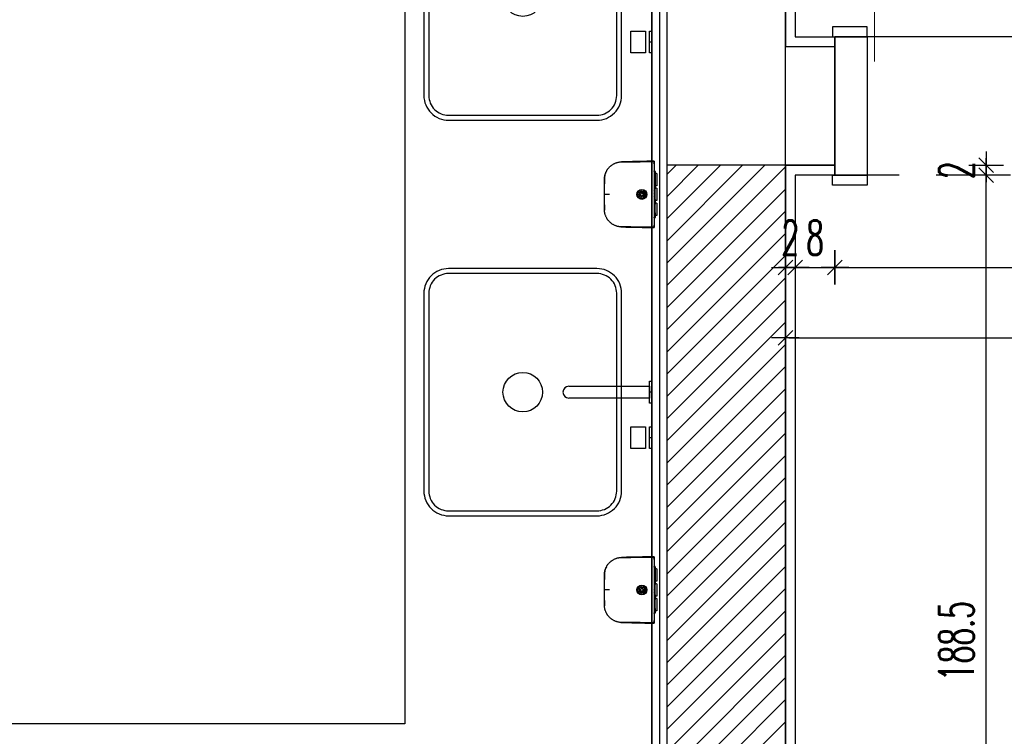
# Model space of a CAD drawing. Header units: centimetres. Extents: x -15121 to 30567, y -60641 to 0.
# Tile 45 of 256: x 2728 to 2927, y -25353 to -25208. Entities that reach past the tile are written whole.
import ezdxf

# ---------------------------------------------------------------- set-up
doc = ezdxf.new("R2010")
doc.units = ezdxf.units.CM
doc.header["$LTSCALE"] = 60
doc.linetypes.add('( Dashed )', pattern=[0.75, 0.5, -0.25])
for name, color, linetype in [('A-----SZ', 8, 'Continuous'), ('AIKA NP', 7, 'Continuous'), ('AIKA podłoga wc pod meble', 8, 'Continuous'), ('AIKA TYNK', 5, 'Continuous'), ('AIKA widokowe', 7, 'Continuous'), ('AIKA wymiarowanie wc rzut', 7, 'Continuous'), ('AIKA ŚCIANA', 8, 'Continuous'), ('widokowe', 7, 'Continuous')]:
    doc.layers.add(name, color=color, linetype=linetype)
doc.layers.add('opisy', color=1, linetype='Continuous', lineweight=15)
doc.styles.add('wymiar', font='txt.shx', dxfattribs={"width": 0.6})
doc.dimstyles.new('Dwudziestka', dxfattribs={"dimtxt": 7, "dimasz": 0.7, "dimexe": 5, "dimexo": 0, "dimgap": 2.5, "dimtad": 1, "dimtoh": 1, "dimdec": 3, "dimrnd": 0.5, "dimdsep": 46, "dimtxsty": 'wymiar', "dimblk": 'znacznik', "dimcen": 0, "dimdle": 5, "dimse1": 1, "dimse2": 1, "dimclrd": 256, "dimclre": 256, "dimclrt": 256, "dimadec": 0, "dimazin": 0, "dimtfac": 0.4, "dimtdec": 3, "dimtix": 1, "dimtofl": 0, "dimtmove": 2, "dimatfit": 3, "dimldrblk": 'znacznik', "dimfxl": 1, "dimtolj": 1, "dimarcsym": 0})

# ---------------------------------------------------------------- blocks, each defined once
blk = doc.blocks.new('SL umywalka 50 top')
at = {"layer": 'AIKA widokowe'}
for points in [[(-20, -39), (20, -39, 0.414214), (25, -34), (25, -4, 0.414214), (20, 1), (-20, 1, 0.414214), (-25, -4), (-25, -34, 0.414214)], [(-20, -38), (20, -38, 0.414214), (24, -34), (24, -4, 0.414214), (20, 0), (-20, 0, 0.414214), (-24, -4), (-24, -34, 0.414214)]]:
    blk.add_lwpolyline(points, format="xyb", close=True, dxfattribs=at)
blk.add_circle((0, -19), 4, dxfattribs=at)
blk = doc.blocks.new('SL dozownik góra')
at = {"layer": 'AIKA widokowe'}
for p, q in [((-9.48, -0.03), (-9.48, 0.01)), ((-9.38, -0.03), (-9.38, 0.01)), ((-9.26, 0.01), (-9.37, 0.01)), ((-9.28, 0.21), (-8.58, 0.21)), ((-8.58, 0.11), (-9.28, 0.11)), ((-9.15, 0.11), (-9.15, -0.03)), ((-8.88, 0.45), (-8.88, 0.51)), ((-8.88, 0.51), (-6.38, 0.51)), ((-8.88, 0.45), (-8.88, 0.24)), ((-8.88, 0.21), (-8.88, 0.24)), ((-8.83, -0.03), (-8.83, 0.11)), ((-8.58, 0.21), (-8.48, 0.21)), ((-8.48, 0.11), (-8.58, 0.11)), ((-8.48, 0.21), (-8.38, 0.21)), ((-8.48, 0.11), (-8.48, 0.21)), ((-8.38, 0.11), (-8.48, 0.11)), ((-8.38, 0.21), (-6.58, 0.21)), ((-8.38, 0.11), (-6.58, 0.11)), ((-6.63, 0.11), (-6.63, -0.04)), ((-6.63, 0.11), (-6.63, 0.11)), ((-6.58, 0.21), (-6.48, 0.21)), ((-6.48, 0.11), (-6.58, 0.11)), ((-6.48, 0.21), (-6.38, 0.21)), ((-6.48, 0.21), (-6.48, 0.11)), ((-6.38, 0.11), (-6.48, 0.11)), ((-6.38, 0.51), (-6.38, 0.45)), ((-6.38, 0.45), (-6.38, 0.24)), ((-6.38, 0.24), (-6.38, 0.21)), ((-6.38, 0.21), (-5.75, 0.21)), ((-5.75, 0.11), (-6.38, 0.11)), ((-6.13, 0.11), (-6.13, 0.1)), ((-6.13, 0.11), (-6.13, 0.11)), ((-6.13, 0.1), (-5.72, 0.1)), ((-5.88, 0.45), (-5.88, 0.51)), ((-5.88, 0.51), (-3.38, 0.51)), ((-5.88, 0.45), (-5.88, 0.24)), ((-5.88, 0.21), (-5.88, 0.24)), ((-3.63, 0.21), (-5.75, 0.21)), ((-5.68, 0.08), (-5.57, -0.03)), ((-5.43, -0.03), (-5.61, 0.15)), ((-4.71, 0.11), (-5.57, 0.11)), ((-5.56, 0.1), (-4.93, 0.1)), ((-4.93, 0.1), (-4.93, 0.11)), ((-4.93, 0.11), (-4.93, 0.11)), ((-4.66, 0.16), (-4.85, -0.03)), ((-3.63, 0.11), (-4.31, 0.11)), ((-3.13, 0.1), (-4.3, 0.1)), ((-3.63, 0.21), (-3.43, 0.21)), ((-3.43, 0.11), (-3.63, 0.11)), ((-3.43, 0.21), (-3.23, 0.21)), ((-3.43, 0.11), (-3.43, 0.21)), ((-3.23, 0.11), (-3.43, 0.11)), ((-3.38, 0.51), (-3.38, 0.45)), ((-3.38, 0.45), (-3.38, 0.24)), ((-3.38, 0.24), (-3.38, 0.21)), ((-3.23, 0.21), (-2.88, 0.21)), ((-2.88, 0.11), (-3.23, 0.11)), ((-3.13, 0.11), (-3.13, 0.1)), ((-3.13, 0.11), (-3.13, 0.11)), ((-2.88, 0.45), (-2.88, 0.51)), ((-2.88, 0.51), (-0.38, 0.51)), ((-2.88, 0.45), (-2.88, 0.24)), ((-2.88, 0.21), (-2.88, 0.24)), ((-2.88, 0.21), (-2.78, 0.21)), ((-2.88, 0.11), (-2.78, 0.11)), ((-2.78, 0.21), (-2.68, 0.21)), ((-2.78, 0.21), (-2.78, 0.11)), ((-2.78, 0.11), (-2.68, 0.11)), ((-0.88, 0.21), (-2.68, 0.21)), ((-0.88, 0.11), (-2.68, 0.11)), ((-2.63, 0.11), (-2.63, -0.04)), ((-2.63, 0.11), (-2.63, 0.11)), ((-0.88, 0.21), (-0.78, 0.21)), ((-0.88, 0.11), (-0.78, 0.11)), ((-0.78, 0.21), (-0.68, 0.21)), ((-0.78, 0.11), (-0.78, 0.21)), ((-0.78, 0.11), (-0.68, 0.11)), ((-0.68, 0.21), (0.02, 0.21)), ((0.02, 0.11), (-0.68, 0.11)), ((-0.43, 0.11), (-0.43, -0.03)), ((-0.38, 0.51), (-0.38, 0.45)), ((-0.38, 0.45), (-0.38, 0.24)), ((-0.38, 0.24), (-0.38, 0.21)), ((-0.11, 0.11), (-0.11, -0.03)), ((0.11, 0.01), (0, 0.01)), ((0.12, 0.01), (0.12, -0.03)), ((0.22, 0.01), (0.22, -0.03)), ((-4.75, -2.24), (-4.75, -2.09)), ((-4.5, -2.09), (-4.75, -2.09)), ((-4.75, -2.26), (-4.75, -2.24)), ((-4.75, -2.73), (-4.75, -2.71)), ((-4.75, -2.89), (-4.75, -2.73)), ((-4.5, -2.89), (-4.75, -2.89)), ((-4.5, -2.24), (-4.5, -2.09)), ((-4.5, -2.24), (-4.5, -2.26)), ((-4.5, -2.71), (-4.5, -2.73)), ((-4.5, -2.89), (-4.5, -2.73)), ((-11.26, -4.31), (-11.26, -4.31)), ((-11.24, -5.15), (-11.24, -5.15)), ((1.98, -5.15), (1.98, -5.15)), ((2, -4.31), (2, -4.31)), ((-11.21, -6.37), (-11.21, -6.52)), ((-11.21, -6.38), (-11.21, -6.5))]:
    blk.add_line(p, q, dxfattribs=at)
for radius in [1, 0.9, 0.625, 0.575]:
    blk.add_circle((-4.63, -2.49), radius, dxfattribs=at)
for centre, radius, start, end in [((-9.28, 0.01), 0.2, 90, 180), ((-9.28, 0.01), 0.1, 90, 180), ((-9.37, 0), 0.009, 90, 180), ((-9.26, 0), 0.009, 0, 90), ((-5.75, 0.01), 0.2, 45, 90), ((-5.75, 0.01), 0.1, 45, 90), ((-4.59, 0.09), 0.1, 85.8328, 135), ((-4.63, -0.46), 0.65, 42.186, 85.8328), ((0, 0), 0.009, 90, 180), ((0.02, 0.01), 0.2, 0, 90), ((0.02, 0.01), 0.1, 0, 90), ((0.11, 0), 0.009, 0, 90), ((-4.63, -2.49), 0.275, 117.0357, 242.9643), ((-4.63, -2.49), 0.256, 60.7941, 119.2059), ((-4.63, -2.49), 0.256, 240.7941, 299.2059), ((-4.63, -2.49), 0.275, 297.0357, 62.9643), ((-11.24, -4.31), 0.02, 182.1155, 232.6601), ((-11.22, -5.15), 0.02, 141.303, 181.3577), ((1.96, -5.15), 0.02, 358.8409, 39.0533), ((1.98, -4.31), 0.02, 307.0927, 359.643), ((-7.68, -6.49), 3.52, 180.5, 180.9111), ((-1.57, -6.49), 3.52, 356.2472, 359.5), ((-1.57, -6.49), 3.52, 356.0961, 359.4538)]:
    blk.add_arc(centre, radius, start, end, dxfattribs=at)
for points, degree in [([(-11.35, -0.03), (-11.35, -0.03), (-11.27, -0.03)], 2), ([(-10.88, -0.04), (-11.01, -0.03), (-11.13, -0.03), (-11.26, -0.03)], 3), ([(-10.29, -0.03), (-7.46, -0.03), (-4.63, -0.03)], 2), ([(-4.63, -0.03), (-1.8, -0.03), (1.03, -0.03)], 2), ([(2, -0.03), (1.87, -0.03), (1.75, -0.03), (1.63, -0.04)], 3), ([(2.02, -0.03), (2.09, -0.03), (2.09, -0.03)], 2), ([(-0.02, -9.7), (0, -9.69), (0.01, -9.69), (0.03, -9.68)], 3)]:
    blk.add_open_spline(points, degree=degree, dxfattribs=at)
for points, knots in [([(-11.35, -0.03), (-11.35, -0.27), (-11.33, -0.75), (-11.32, -1.44), (-11.31, -2.07), (-11.29, -2.65), (-11.28, -3.16), (-11.27, -3.62), (-11.26, -4), (-11.26, -4.22), (-11.26, -4.31)], [0, 0, 0, 0, 0.174298, 0.335211, 0.482738, 0.616879, 0.737634, 0.845004, 0.938988, 1, 1, 1, 1]), ([(-11.27, -0.03), (-11.27, -0.03), (-11.27, -0.03), (-11.26, -0.03), (-11.26, -0.03), (-11.25, -0.03), (-11.24, -0.03), (-11.22, -0.03), (-11.22, -0.03), (-11.21, -0.03), (-11.2, -0.03), (-11.18, -0.03), (-11.17, -0.03), (-11.14, -0.03), (-11.12, -0.03), (-11.09, -0.03), (-11.07, -0.03), (-11.04, -0.03), (-11.04, -0.03), (-11.03, -0.03), (-11.01, -0.03), (-10.99, -0.03), (-10.96, -0.03), (-10.91, -0.03), (-10.86, -0.03), (-10.82, -0.03), (-10.81, -0.03), (-10.79, -0.03), (-10.78, -0.03), (-10.77, -0.03), (-10.76, -0.03), (-10.73, -0.03), (-10.7, -0.03), (-10.64, -0.03), (-10.61, -0.03), (-10.55, -0.03), (-10.52, -0.03), (-10.48, -0.03), (-10.47, -0.03), (-10.45, -0.03), (-10.43, -0.03), (-10.4, -0.03), (-10.36, -0.03), (-10.32, -0.03), (-10.29, -0.03)], [0, 0, 0, 0, 0.0625, 0.0625, 0.125, 0.125, 0.1875, 0.1875, 0.21875, 0.21875, 0.25, 0.25, 0.3125, 0.3125, 0.375, 0.375, 0.4375, 0.4375, 0.453125, 0.453125, 0.46875, 0.5, 0.5, 0.5625, 0.625, 0.625, 0.65625, 0.65625, 0.671875, 0.671875, 0.6875, 0.6875, 0.75, 0.75, 0.8125, 0.8125, 0.875, 0.875, 0.890625, 0.890625, 0.90625, 0.9375, 0.9375, 1, 1, 1, 1]), ([(-4.63, -10.06), (-5.26, -10.06), (-5.9, -10.06), (-6.69, -10.06), (-6.93, -10.06), (-7.21, -10.06), (-7.33, -10.06), (-7.41, -10.06), (-7.45, -10.06), (-7.53, -10.06), (-7.59, -10.06), (-7.65, -10.06), (-7.68, -10.06), (-7.7, -10.06), (-7.76, -10.06), (-7.8, -10.05), (-7.86, -10.05), (-7.88, -10.05), (-7.92, -10.05), (-7.94, -10.05), (-8.04, -10.04), (-8.12, -10.03), (-8.28, -10.01), (-8.35, -10), (-8.47, -9.97), (-8.51, -9.96), (-8.57, -9.95), (-8.58, -9.94), (-8.62, -9.93), (-8.64, -9.93), (-8.74, -9.9), (-8.81, -9.88), (-8.96, -9.82), (-9.03, -9.79), (-9.18, -9.73), (-9.25, -9.7), (-9.39, -9.63), (-9.46, -9.59), (-9.56, -9.53), (-9.59, -9.5), (-9.64, -9.47), (-9.66, -9.46), (-9.69, -9.44), (-9.71, -9.43), (-9.79, -9.37), (-9.85, -9.32), (-9.97, -9.22), (-10.03, -9.17), (-10.15, -9.07), (-10.2, -9.01), (-10.31, -8.9), (-10.36, -8.84), (-10.44, -8.74), (-10.46, -8.71), (-10.49, -8.67), (-10.5, -8.67), (-10.51, -8.65), (-10.53, -8.63), (-10.54, -8.6), (-10.6, -8.52), (-10.64, -8.46), (-10.73, -8.32), (-10.8, -8.19), (-10.87, -8.04), (-10.94, -7.9), (-10.97, -7.83), (-11.01, -7.72), (-11.02, -7.68), (-11.03, -7.63), (-11.04, -7.62), (-11.04, -7.6), (-11.05, -7.58), (-11.06, -7.55), (-11.09, -7.45), (-11.11, -7.38), (-11.14, -7.22), (-11.15, -7.15), (-11.18, -6.99), (-11.19, -6.91), (-11.2, -6.8), (-11.2, -6.76), (-11.2, -6.7), (-11.2, -6.68), (-11.2, -6.64), (-11.2, -6.62), (-11.2, -6.58), (-11.2, -6.56), (-11.21, -6.52), (-11.21, -6.49), (-11.21, -6.45), (-11.21, -6.41), (-11.21, -6.39), (-11.21, -6.33), (-11.21, -6.29), (-11.21, -6.21), (-11.21, -6.17), (-11.21, -5.98), (-11.21, -5.82), (-11.22, -5.04), (-11.23, -4.41), (-11.24, -3.16), (-11.25, -2.53), (-11.26, -1.28), (-11.27, -0.65), (-11.27, -0.03)], [0, 0, 0, 0, 0.125, 0.125, 0.15625, 0.171875, 0.179687, 0.179687, 0.1875, 0.1875, 0.195312, 0.199219, 0.199219, 0.203125, 0.203125, 0.210937, 0.210937, 0.214844, 0.214844, 0.21875, 0.21875, 0.234375, 0.234375, 0.25, 0.25, 0.257812, 0.257812, 0.261719, 0.261719, 0.265625, 0.265625, 0.28125, 0.28125, 0.296875, 0.296875, 0.3125, 0.3125, 0.328125, 0.328125, 0.335937, 0.335937, 0.339844, 0.339844, 0.34375, 0.34375, 0.359375, 0.359375, 0.375, 0.375, 0.390625, 0.390625, 0.40625, 0.40625, 0.414062, 0.414062, 0.416016, 0.416016, 0.417969, 0.421875, 0.421875, 0.4375, 0.4375, 0.453125, 0.46875, 0.46875, 0.484375, 0.484375, 0.492187, 0.492187, 0.494141, 0.494141, 0.496094, 0.5, 0.5, 0.515625, 0.515625, 0.53125, 0.53125, 0.546875, 0.546875, 0.554687, 0.554687, 0.558594, 0.558594, 0.5625, 0.5625, 0.566406, 0.566406, 0.570312, 0.574219, 0.574219, 0.578125, 0.578125, 0.585937, 0.585937, 0.59375, 0.59375, 0.625, 0.625, 0.75, 0.75, 0.875, 0.875, 1, 1, 1, 1]), ([(2.02, -0.03), (2.01, -0.65), (2, -1.28), (1.99, -2.53), (1.98, -3.16), (1.97, -4.41), (1.96, -5.04), (1.95, -5.82), (1.95, -5.98), (1.95, -6.17), (1.95, -6.21), (1.95, -6.29), (1.95, -6.33), (1.95, -6.39), (1.95, -6.41), (1.95, -6.45), (1.95, -6.49), (1.95, -6.52), (1.95, -6.56), (1.95, -6.58), (1.95, -6.62), (1.95, -6.64), (1.94, -6.68), (1.94, -6.7), (1.94, -6.76), (1.94, -6.8), (1.93, -6.91), (1.92, -6.99), (1.9, -7.15), (1.88, -7.22), (1.85, -7.38), (1.83, -7.45), (1.8, -7.55), (1.79, -7.58), (1.79, -7.6), (1.78, -7.62), (1.78, -7.63), (1.76, -7.68), (1.75, -7.72), (1.71, -7.83), (1.68, -7.9), (1.61, -8.04), (1.55, -8.19), (1.47, -8.32), (1.39, -8.46), (1.34, -8.52), (1.29, -8.6), (1.27, -8.63), (1.25, -8.65), (1.24, -8.67), (1.23, -8.67), (1.2, -8.71), (1.18, -8.74), (1.1, -8.84), (1.05, -8.9), (0.94, -9.01), (0.89, -9.07), (0.77, -9.17), (0.71, -9.22), (0.59, -9.32), (0.53, -9.37), (0.45, -9.43), (0.43, -9.44), (0.4, -9.46), (0.38, -9.47), (0.33, -9.5), (0.3, -9.53), (0.2, -9.59), (0.13, -9.63), (-0.01, -9.7), (-0.08, -9.73), (-0.22, -9.79), (-0.3, -9.82), (-0.45, -9.88), (-0.52, -9.9), (-0.62, -9.93), (-0.64, -9.93), (-0.67, -9.94), (-0.69, -9.95), (-0.75, -9.96), (-0.79, -9.97), (-0.91, -10), (-0.98, -10.01), (-1.14, -10.03), (-1.22, -10.04), (-1.32, -10.05), (-1.34, -10.05), (-1.38, -10.05), (-1.39, -10.05), (-1.45, -10.05), (-1.49, -10.06), (-1.55, -10.06), (-1.57, -10.06), (-1.61, -10.06), (-1.67, -10.06), (-1.73, -10.06), (-1.81, -10.06), (-1.85, -10.06), (-1.93, -10.06), (-2.05, -10.06), (-2.33, -10.06), (-2.57, -10.06), (-3.36, -10.06), (-3.99, -10.06), (-4.63, -10.06)], [0, 0, 0, 0, 0.125, 0.125, 0.25, 0.25, 0.375, 0.375, 0.40625, 0.40625, 0.414063, 0.414063, 0.421875, 0.421875, 0.425781, 0.425781, 0.429688, 0.433594, 0.433594, 0.4375, 0.4375, 0.441406, 0.441406, 0.445313, 0.445313, 0.453125, 0.453125, 0.46875, 0.46875, 0.484375, 0.484375, 0.5, 0.5, 0.503906, 0.505859, 0.505859, 0.507813, 0.507813, 0.515625, 0.515625, 0.53125, 0.53125, 0.546875, 0.5625, 0.5625, 0.578125, 0.578125, 0.582031, 0.583984, 0.583984, 0.585938, 0.585938, 0.59375, 0.59375, 0.609375, 0.609375, 0.625, 0.625, 0.640625, 0.640625, 0.65625, 0.65625, 0.660156, 0.660156, 0.664063, 0.664063, 0.671875, 0.671875, 0.6875, 0.6875, 0.703125, 0.703125, 0.71875, 0.71875, 0.734375, 0.734375, 0.738281, 0.738281, 0.742188, 0.742188, 0.75, 0.75, 0.765625, 0.765625, 0.78125, 0.78125, 0.785156, 0.785156, 0.789063, 0.789063, 0.796875, 0.796875, 0.800781, 0.800781, 0.804688, 0.8125, 0.8125, 0.820313, 0.820313, 0.828125, 0.84375, 0.875, 0.875, 1, 1, 1, 1]), ([(1.03, -0.03), (1.07, -0.03), (1.1, -0.03), (1.15, -0.03), (1.17, -0.03), (1.19, -0.03), (1.21, -0.03), (1.22, -0.03), (1.26, -0.03), (1.29, -0.03), (1.35, -0.03), (1.38, -0.03), (1.44, -0.03), (1.47, -0.03), (1.5, -0.03), (1.51, -0.03), (1.52, -0.03), (1.53, -0.03), (1.55, -0.03), (1.56, -0.03), (1.6, -0.03), (1.66, -0.03), (1.7, -0.03), (1.74, -0.03), (1.75, -0.03), (1.77, -0.03), (1.78, -0.03), (1.78, -0.03), (1.81, -0.03), (1.83, -0.03), (1.86, -0.03), (1.88, -0.03), (1.91, -0.03), (1.93, -0.03), (1.94, -0.03), (1.95, -0.03), (1.96, -0.03), (1.97, -0.03), (1.98, -0.03), (1.99, -0.03), (2, -0.03), (2.01, -0.03), (2.01, -0.03), (2.02, -0.03), (2.02, -0.03)], [0, 0, 0, 0, 0.0625, 0.0625, 0.09375, 0.109375, 0.109375, 0.125, 0.125, 0.1875, 0.1875, 0.25, 0.25, 0.3125, 0.3125, 0.328125, 0.328125, 0.34375, 0.34375, 0.375, 0.375, 0.4375, 0.5, 0.5, 0.53125, 0.546875, 0.546875, 0.5625, 0.5625, 0.625, 0.625, 0.6875, 0.6875, 0.75, 0.75, 0.78125, 0.78125, 0.8125, 0.8125, 0.875, 0.875, 0.9375, 0.9375, 1, 1, 1, 1]), ([(2, -4.31), (2, -4.28), (2, -4.08), (2.01, -3.68), (2.02, -3.07), (2.04, -2.41), (2.06, -1.67), (2.07, -0.87), (2.09, -0.32), (2.09, -0.03)], [0, 0, 0, 0, 0.017073, 0.142038, 0.282546, 0.438596, 0.610188, 0.797323, 1, 1, 1, 1]), ([(-11.25, -4.31), (-11.25, -4.31), (-11.25, -4.31), (-11.25, -4.31), (-11.25, -4.31), (-11.25, -4.31), (-11.25, -4.31), (-11.25, -4.31), (-11.25, -4.32), (-11.25, -4.32), (-11.25, -4.33), (-11.25, -4.34), (-11.25, -4.34), (-11.25, -4.35), (-11.25, -4.35), (-11.25, -4.36), (-11.25, -4.38), (-11.25, -4.39), (-11.25, -4.41), (-11.25, -4.41), (-11.24, -4.42), (-11.24, -4.42), (-11.24, -4.43), (-11.24, -4.44), (-11.24, -4.45), (-11.24, -4.47), (-11.24, -4.49), (-11.24, -4.52), (-11.24, -4.53), (-11.24, -4.53), (-11.24, -4.54), (-11.24, -4.54), (-11.24, -4.55), (-11.24, -4.56), (-11.24, -4.58), (-11.24, -4.6), (-11.24, -4.63), (-11.24, -4.65), (-11.24, -4.66), (-11.24, -4.67), (-11.24, -4.68), (-11.24, -4.68), (-11.24, -4.7), (-11.24, -4.71), (-11.24, -4.74), (-11.24, -4.75), (-11.24, -4.78), (-11.24, -4.79), (-11.24, -4.82), (-11.24, -4.82), (-11.24, -4.84), (-11.24, -4.84), (-11.24, -4.86), (-11.24, -4.89), (-11.24, -4.91), (-11.23, -4.93), (-11.23, -4.94), (-11.23, -4.95), (-11.23, -4.95), (-11.23, -4.95), (-11.23, -4.97), (-11.23, -4.99), (-11.23, -5.01), (-11.23, -5.03), (-11.23, -5.04), (-11.23, -5.05), (-11.23, -5.06), (-11.23, -5.06), (-11.23, -5.07), (-11.23, -5.07), (-11.23, -5.08), (-11.23, -5.1), (-11.23, -5.11), (-11.23, -5.12), (-11.23, -5.12), (-11.23, -5.12), (-11.23, -5.12), (-11.23, -5.13), (-11.23, -5.13), (-11.23, -5.13), (-11.23, -5.14), (-11.23, -5.14), (-11.23, -5.15), (-11.23, -5.15), (-11.23, -5.15)], [0, 0, 0, 0, 0.03125, 0.03125, 0.039062, 0.039062, 0.046875, 0.0625, 0.0625, 0.09375, 0.125, 0.125, 0.140625, 0.140625, 0.15625, 0.15625, 0.1875, 0.21875, 0.21875, 0.234375, 0.242187, 0.242187, 0.25, 0.25, 0.28125, 0.28125, 0.3125, 0.34375, 0.34375, 0.351562, 0.351562, 0.359375, 0.359375, 0.375, 0.375, 0.40625, 0.4375, 0.4375, 0.453125, 0.460937, 0.460937, 0.46875, 0.46875, 0.5, 0.5, 0.53125, 0.53125, 0.5625, 0.5625, 0.578125, 0.578125, 0.59375, 0.59375, 0.625, 0.65625, 0.65625, 0.671875, 0.671875, 0.679687, 0.679687, 0.6875, 0.71875, 0.75, 0.75, 0.78125, 0.78125, 0.789062, 0.789062, 0.796875, 0.8125, 0.8125, 0.84375, 0.875, 0.875, 0.890625, 0.890625, 0.898437, 0.898437, 0.90625, 0.90625, 0.9375, 0.96875, 0.96875, 1, 1, 1, 1]), ([(-11.24, -5.15), (-11.24, -5.15), (-11.24, -5.15), (-11.24, -5.14), (-11.24, -5.14), (-11.24, -5.14), (-11.24, -5.14), (-11.24, -5.14), (-11.24, -5.14), (-11.24, -5.13), (-11.24, -5.12), (-11.24, -5.11), (-11.24, -5.11), (-11.24, -5.1), (-11.24, -5.1), (-11.24, -5.09), (-11.24, -5.08), (-11.24, -5.06), (-11.24, -5.05), (-11.24, -5.04), (-11.24, -5.03), (-11.24, -5.03), (-11.24, -5.03), (-11.24, -5.01), (-11.24, -5), (-11.24, -4.98), (-11.24, -4.96), (-11.24, -4.94), (-11.24, -4.92), (-11.24, -4.92), (-11.24, -4.91), (-11.24, -4.91), (-11.24, -4.9), (-11.24, -4.89), (-11.24, -4.87), (-11.24, -4.85), (-11.24, -4.82), (-11.24, -4.8), (-11.24, -4.79), (-11.24, -4.78), (-11.24, -4.77), (-11.24, -4.77), (-11.24, -4.75), (-11.24, -4.74), (-11.25, -4.71), (-11.25, -4.7), (-11.25, -4.67), (-11.25, -4.66), (-11.25, -4.64), (-11.25, -4.63), (-11.25, -4.62), (-11.25, -4.61), (-11.25, -4.59), (-11.25, -4.57), (-11.25, -4.54), (-11.25, -4.52), (-11.25, -4.52), (-11.25, -4.51), (-11.25, -4.5), (-11.25, -4.5), (-11.25, -4.48), (-11.25, -4.46), (-11.25, -4.44), (-11.25, -4.42), (-11.25, -4.41), (-11.25, -4.4), (-11.25, -4.4), (-11.25, -4.39), (-11.25, -4.39), (-11.25, -4.38), (-11.25, -4.37), (-11.25, -4.36), (-11.25, -4.34), (-11.25, -4.34), (-11.25, -4.33), (-11.25, -4.33), (-11.25, -4.33), (-11.25, -4.33), (-11.25, -4.33), (-11.25, -4.32), (-11.25, -4.31), (-11.25, -4.31), (-11.25, -4.31), (-11.25, -4.31), (-11.25, -4.31)], [0, 0, 0, 0, 0.023159, 0.023159, 0.031037, 0.031037, 0.038915, 0.05467, 0.05467, 0.086181, 0.117692, 0.117692, 0.133448, 0.133448, 0.149203, 0.149203, 0.180714, 0.212225, 0.212225, 0.227981, 0.235858, 0.235858, 0.243736, 0.243736, 0.275247, 0.275247, 0.306758, 0.338269, 0.338269, 0.346147, 0.346147, 0.354025, 0.354025, 0.36978, 0.36978, 0.401291, 0.432802, 0.432802, 0.448558, 0.456435, 0.456435, 0.464313, 0.464313, 0.495824, 0.495824, 0.527335, 0.527335, 0.558846, 0.558846, 0.574602, 0.574602, 0.590357, 0.590357, 0.621868, 0.653379, 0.653379, 0.669135, 0.669135, 0.677012, 0.677012, 0.68489, 0.716401, 0.747912, 0.747912, 0.779423, 0.779423, 0.787301, 0.787301, 0.795179, 0.810934, 0.810934, 0.842445, 0.873956, 0.873956, 0.889712, 0.889712, 0.897589, 0.897589, 0.905467, 0.905467, 0.936978, 0.968489, 0.968489, 1, 1, 1, 1]), ([(-11.24, -5.15), (-11.24, -5.15), (-11.24, -5.18), (-11.23, -5.23), (-11.23, -5.29), (-11.23, -5.35), (-11.23, -5.43), (-11.23, -5.52), (-11.23, -5.6), (-11.22, -5.68), (-11.22, -5.77), (-11.22, -5.85), (-11.22, -5.93), (-11.22, -6.01), (-11.22, -6.08), (-11.21, -6.15), (-11.21, -6.22), (-11.21, -6.28), (-11.21, -6.34), (-11.21, -6.4), (-11.21, -6.45), (-11.21, -6.5), (-11.21, -6.55), (-11.2, -6.58), (-11.2, -6.61), (-11.2, -6.62)], [0, 0, 0, 0, 0.001486, 0.007177, 0.011069, 0.015278, 0.025345, 0.038385, 0.054841, 0.074931, 0.098773, 0.130706, 0.167697, 0.209788, 0.257008, 0.309376, 0.366907, 0.429612, 0.497499, 0.570576, 0.648846, 0.732314, 0.820984, 0.914859, 1, 1, 1, 1]), ([(1.95, -6.62), (1.95, -6.62), (1.95, -6.61), (1.95, -6.6), (1.95, -6.58), (1.95, -6.56), (1.95, -6.55), (1.95, -6.53), (1.95, -6.5), (1.95, -6.48), (1.95, -6.46), (1.95, -6.43), (1.95, -6.4), (1.95, -6.37), (1.95, -6.34), (1.95, -6.31), (1.95, -6.28), (1.95, -6.24), (1.95, -6.21), (1.96, -6.18), (1.96, -6.16), (1.96, -6.14), (1.96, -6.13), (1.96, -6.11), (1.96, -6.08), (1.96, -6.02), (1.96, -5.94), (1.96, -5.83), (1.97, -5.66), (1.97, -5.43), (1.98, -5.24), (1.98, -5.15)], [0, 0, 0, 0, 0.083134, 0.174265, 0.26017, 0.340849, 0.416304, 0.486534, 0.551541, 0.611325, 0.665887, 0.71523, 0.759355, 0.798265, 0.831967, 0.860466, 0.881145, 0.897866, 0.910656, 0.919582, 0.922656, 0.924885, 0.92574, 0.92648, 0.928779, 0.933035, 0.939253, 0.947434, 0.957578, 0.977893, 1, 1, 1, 1]), ([(1.97, -5.15), (1.97, -5.15), (1.97, -5.15), (1.97, -5.14), (1.97, -5.14), (1.97, -5.13), (1.97, -5.13), (1.97, -5.13), (1.97, -5.12), (1.97, -5.12), (1.97, -5.12), (1.97, -5.12), (1.97, -5.11), (1.97, -5.1), (1.97, -5.08), (1.97, -5.07), (1.97, -5.07), (1.97, -5.06), (1.97, -5.06), (1.97, -5.05), (1.98, -5.04), (1.98, -5.03), (1.98, -5.01), (1.98, -4.99), (1.98, -4.97), (1.98, -4.95), (1.98, -4.95), (1.98, -4.95), (1.98, -4.94), (1.98, -4.93), (1.98, -4.91), (1.98, -4.89), (1.98, -4.86), (1.98, -4.84), (1.98, -4.84), (1.98, -4.82), (1.98, -4.82), (1.98, -4.79), (1.98, -4.78), (1.98, -4.75), (1.98, -4.74), (1.98, -4.71), (1.98, -4.7), (1.98, -4.68), (1.98, -4.68), (1.98, -4.67), (1.98, -4.66), (1.98, -4.65), (1.98, -4.63), (1.98, -4.6), (1.98, -4.58), (1.98, -4.56), (1.98, -4.55), (1.98, -4.54), (1.98, -4.54), (1.98, -4.53), (1.98, -4.53), (1.98, -4.52), (1.99, -4.49), (1.99, -4.47), (1.99, -4.45), (1.99, -4.44), (1.99, -4.43), (1.99, -4.42), (1.99, -4.42), (1.99, -4.41), (1.99, -4.41), (1.99, -4.39), (1.99, -4.38), (1.99, -4.36), (1.99, -4.35), (1.99, -4.35), (1.99, -4.34), (1.99, -4.34), (1.99, -4.33), (1.99, -4.32), (1.99, -4.32), (1.99, -4.31), (1.99, -4.31), (1.99, -4.31), (1.99, -4.31), (1.99, -4.31), (1.99, -4.31), (1.99, -4.31), (1.99, -4.31)], [0, 0, 0, 0, 0.03125, 0.03125, 0.0625, 0.09375, 0.09375, 0.101563, 0.101563, 0.109375, 0.109375, 0.125, 0.125, 0.15625, 0.1875, 0.1875, 0.203125, 0.210938, 0.210938, 0.21875, 0.21875, 0.25, 0.25, 0.28125, 0.3125, 0.320313, 0.320313, 0.328125, 0.328125, 0.34375, 0.34375, 0.375, 0.40625, 0.40625, 0.421875, 0.421875, 0.4375, 0.4375, 0.46875, 0.46875, 0.5, 0.5, 0.53125, 0.53125, 0.539063, 0.539063, 0.546875, 0.5625, 0.5625, 0.59375, 0.625, 0.625, 0.640625, 0.640625, 0.648438, 0.648438, 0.65625, 0.65625, 0.6875, 0.71875, 0.71875, 0.75, 0.75, 0.757813, 0.757813, 0.765625, 0.78125, 0.78125, 0.8125, 0.84375, 0.84375, 0.859375, 0.859375, 0.875, 0.875, 0.90625, 0.9375, 0.9375, 0.953125, 0.960938, 0.960938, 0.96875, 0.96875, 1, 1, 1, 1]), ([(2, -4.31), (2, -4.31), (2, -4.31), (2, -4.31), (2, -4.31), (2, -4.32), (2, -4.33), (2, -4.33), (2, -4.33), (2, -4.33), (2, -4.33), (2, -4.34), (2, -4.34), (2, -4.36), (1.99, -4.37), (1.99, -4.38), (1.99, -4.39), (1.99, -4.39), (1.99, -4.4), (1.99, -4.4), (1.99, -4.41), (1.99, -4.42), (1.99, -4.44), (1.99, -4.46), (1.99, -4.48), (1.99, -4.5), (1.99, -4.5), (1.99, -4.51), (1.99, -4.52), (1.99, -4.52), (1.99, -4.54), (1.99, -4.57), (1.99, -4.59), (1.99, -4.61), (1.99, -4.62), (1.99, -4.63), (1.99, -4.64), (1.99, -4.66), (1.99, -4.67), (1.99, -4.7), (1.99, -4.71), (1.99, -4.74), (1.99, -4.75), (1.99, -4.77), (1.99, -4.77), (1.99, -4.78), (1.99, -4.79), (1.99, -4.8), (1.98, -4.82), (1.98, -4.85), (1.98, -4.87), (1.98, -4.89), (1.98, -4.9), (1.98, -4.91), (1.98, -4.91), (1.98, -4.92), (1.98, -4.92), (1.98, -4.94), (1.98, -4.96), (1.98, -4.98), (1.98, -5), (1.98, -5.01), (1.98, -5.03), (1.98, -5.03), (1.98, -5.03), (1.98, -5.04), (1.98, -5.05), (1.98, -5.06), (1.98, -5.08), (1.98, -5.09), (1.98, -5.1), (1.98, -5.1), (1.98, -5.11), (1.98, -5.11), (1.98, -5.12), (1.98, -5.13), (1.98, -5.14), (1.98, -5.14), (1.98, -5.14), (1.98, -5.14), (1.98, -5.14), (1.98, -5.14), (1.98, -5.15), (1.98, -5.15), (1.98, -5.15)], [0, 0, 0, 0, 0.03178, 0.03178, 0.063561, 0.095341, 0.095341, 0.103286, 0.103286, 0.111231, 0.111231, 0.127121, 0.127121, 0.158902, 0.190682, 0.190682, 0.206572, 0.214517, 0.214517, 0.222462, 0.222462, 0.254243, 0.254243, 0.286023, 0.317803, 0.325748, 0.325748, 0.333693, 0.333693, 0.349583, 0.349583, 0.381364, 0.413144, 0.413144, 0.429034, 0.429034, 0.444924, 0.444924, 0.476705, 0.476705, 0.508485, 0.508485, 0.540265, 0.540265, 0.54821, 0.54821, 0.556156, 0.572046, 0.572046, 0.603826, 0.635606, 0.635606, 0.651496, 0.651496, 0.659442, 0.659442, 0.667387, 0.667387, 0.699167, 0.730947, 0.730947, 0.762728, 0.762728, 0.770673, 0.770673, 0.778618, 0.794508, 0.794508, 0.826288, 0.858069, 0.858069, 0.873959, 0.873959, 0.889849, 0.889849, 0.921629, 0.953409, 0.953409, 0.9693, 0.977245, 0.977245, 0.98519, 0.98519, 1, 1, 1, 1]), ([(-9.29, -9.68), (-9.17, -9.74), (-8.93, -9.84), (-8.56, -9.96), (-8.17, -10.03), (-7.78, -10.06), (-7.38, -10.07), (-6.33, -10.1), (-5.42, -10.12), (-4.63, -10.12)], [0, 0, 0, 0, 0.083303, 0.166609, 0.249917, 0.333224, 0.416576, 0.499923, 1, 1, 1, 1]), ([(-4.63, -9.07), (-4.63, -9.1), (-4.63, -9.14), (-4.63, -9.2), (-4.63, -9.23), (-4.63, -9.3), (-4.63, -9.33), (-4.63, -9.37), (-4.63, -9.37), (-4.63, -9.39), (-4.63, -9.4), (-4.63, -9.42), (-4.63, -9.44), (-4.63, -9.48), (-4.63, -9.54), (-4.63, -9.59), (-4.63, -9.63), (-4.63, -9.65), (-4.63, -9.67), (-4.63, -9.68), (-4.63, -9.69), (-4.63, -9.69), (-4.63, -9.7), (-4.63, -9.72), (-4.63, -9.75), (-4.63, -9.79), (-4.63, -9.82), (-4.63, -9.86), (-4.63, -9.88), (-4.63, -9.9), (-4.63, -9.91), (-4.63, -9.91), (-4.63, -9.92), (-4.63, -9.92), (-4.63, -9.93), (-4.63, -9.94), (-4.63, -9.96), (-4.63, -9.99), (-4.63, -10.01), (-4.63, -10.02), (-4.63, -10.03), (-4.63, -10.03), (-4.63, -10.04), (-4.63, -10.04), (-4.63, -10.04), (-4.63, -10.05), (-4.63, -10.06), (-4.63, -10.06), (-4.63, -10.06)], [0, 0, 0, 0, 0.0625, 0.0625, 0.125, 0.125, 0.1875, 0.1875, 0.203125, 0.203125, 0.21875, 0.21875, 0.25, 0.25, 0.3125, 0.375, 0.375, 0.40625, 0.40625, 0.421875, 0.429687, 0.429687, 0.4375, 0.4375, 0.5, 0.5, 0.5625, 0.5625, 0.625, 0.625, 0.640625, 0.648438, 0.648438, 0.65625, 0.65625, 0.6875, 0.6875, 0.75, 0.8125, 0.8125, 0.84375, 0.84375, 0.859375, 0.859375, 0.875, 0.875, 0.9375, 1, 1, 1, 1]), ([(-4.63, -10.12), (-3.84, -10.12), (-2.92, -10.1), (-1.88, -10.07), (-1.6, -10.06), (-1.45, -10.05), (-1.44, -10.05)], [0, 0, 0, 0, 0.740066, 0.863413, 0.986765, 1, 1, 1, 1])]:
    blk.add_open_spline(points, degree=3, knots=knots, dxfattribs=at)
blk = doc.blocks.new('znacznik')
at = {"color": 0}
for points in [[(0, -5), (0, 5)], [(-4, 0), (4, 0)]]:
    blk.add_lwpolyline(points, dxfattribs=at)
at = {"color": 1}
blk.add_lwpolyline([(-2.12, -2.12), (2.12, 2.12)], dxfattribs=at)
blk = doc.blocks.new('*D5760')
at = {"layer": 'AIKA wymiarowanie wc rzut', "lineweight": -2, "transparency": 16777216}
blk.add_line((2923.23, -25427.49), (2923.23, -25240.4), dxfattribs=at)
at = {"layer": 'Defpoints', "color": 0, "transparency": 16777216}
for p in [(2884.64, -25239.7), (2923.23, -25239.7), (2884.64, -25428.19)]:
    blk.add_point(p, dxfattribs=at)
at = {"layer": 'AIKA wymiarowanie wc rzut', "lineweight": -2, "transparency": 16777216, "xscale": 0.7, "yscale": 0.7, "zscale": 0.7}
for p, rotation in [((2923.23, -25239.7), 90), ((2923.23, -25428.19), 270)]:
    blk.add_blockref('znacznik', p, dxfattribs=dict(at, rotation=rotation))
at = {"layer": 'AIKA wymiarowanie wc rzut', "transparency": 16777216, "insert": (2917.23, -25333.95), "char_height": 7, "attachment_point": 5, "rotation": 90, "style": 'wymiar'}
blk.add_mtext('\\A1;188.5', dxfattribs=at)
blk = doc.blocks.new('*D5761')
at = {"layer": 'AIKA wymiarowanie wc rzut', "lineweight": -2, "transparency": 16777216}
for p, q in [((2923.23, -25237), (2923.23, -25236.3)), ((2923.23, -25240.4), (2923.23, -25241.1))]:
    blk.add_line(p, q, dxfattribs=at)
at = {"layer": 'Defpoints', "color": 0, "transparency": 16777216}
for p in [(2882.64, -25237.7), (2923.23, -25237.7), (2884.64, -25239.7)]:
    blk.add_point(p, dxfattribs=at)
at = {"layer": 'AIKA wymiarowanie wc rzut', "lineweight": -2, "transparency": 16777216, "xscale": 0.7, "yscale": 0.7, "zscale": 0.7}
for p, rotation in [((2923.23, -25237.7), 270), ((2923.23, -25239.7), 90)]:
    blk.add_blockref('znacznik', p, dxfattribs=dict(at, rotation=rotation))
at = {"layer": 'AIKA wymiarowanie wc rzut', "transparency": 16777216, "insert": (2917.23, -25238.7), "char_height": 7, "attachment_point": 5, "rotation": 90, "style": 'wymiar'}
blk.add_mtext('\\A1;2', dxfattribs=at)
blk = doc.blocks.new('*D5762')
at = {"layer": 'AIKA wymiarowanie wc rzut', "lineweight": -2, "transparency": 16777216}
for p, q in [((2881.94, -25258.35), (2881.24, -25258.35)), ((2885.34, -25258.35), (2886.04, -25258.35))]:
    blk.add_line(p, q, dxfattribs=at)
at = {"layer": 'Defpoints', "color": 0, "transparency": 16777216}
for p in [(2882.64, -25237.7), (2884.64, -25239.7), (2884.64, -25258.35)]:
    blk.add_point(p, dxfattribs=at)
at = {"layer": 'AIKA wymiarowanie wc rzut', "lineweight": -2, "transparency": 16777216, "xscale": 0.7, "yscale": 0.7, "zscale": 0.7}
blk.add_blockref('znacznik', (2882.64, -25258.35), dxfattribs=at)
at = {"layer": 'AIKA wymiarowanie wc rzut', "lineweight": -2, "transparency": 16777216, "xscale": 0.7, "yscale": 0.7, "zscale": 0.7, "rotation": 180}
blk.add_blockref('znacznik', (2884.64, -25258.35), dxfattribs=at)
at = {"layer": 'AIKA wymiarowanie wc rzut', "transparency": 16777216, "insert": (2883.64, -25252.35), "char_height": 7, "attachment_point": 5, "style": 'wymiar'}
blk.add_mtext('\\A1;2', dxfattribs=at)
blk = doc.blocks.new('*D5763')
at = {"layer": 'AIKA wymiarowanie wc rzut', "lineweight": -2, "transparency": 16777216}
blk.add_line((2885.34, -25258.35), (2891.94, -25258.35), dxfattribs=at)
at = {"layer": 'Defpoints', "color": 0, "transparency": 16777216}
for p in [(2892.64, -25233.58), (2884.64, -25239.7), (2892.64, -25258.35)]:
    blk.add_point(p, dxfattribs=at)
at = {"layer": 'AIKA wymiarowanie wc rzut', "lineweight": -2, "transparency": 16777216, "xscale": 0.7, "yscale": 0.7, "zscale": 0.7, "rotation": 180}
blk.add_blockref('znacznik', (2884.64, -25258.35), dxfattribs=at)
at = {"layer": 'AIKA wymiarowanie wc rzut', "lineweight": -2, "transparency": 16777216, "xscale": 0.7, "yscale": 0.7, "zscale": 0.7}
blk.add_blockref('znacznik', (2892.64, -25258.35), dxfattribs=at)
at = {"layer": 'AIKA wymiarowanie wc rzut', "transparency": 16777216, "insert": (2888.64, -25252.35), "char_height": 7, "attachment_point": 5, "style": 'wymiar'}
blk.add_mtext('\\A1;8', dxfattribs=at)
blk = doc.blocks.new('*D5764')
at = {"layer": 'AIKA wymiarowanie wc rzut', "lineweight": -2, "transparency": 16777216}
blk.add_line((2893.34, -25258.35), (2994.94, -25258.35), dxfattribs=at)
at = {"layer": 'Defpoints', "color": 0, "transparency": 16777216}
for p in [(2995.64, -25230.72), (2892.64, -25233.58), (2995.64, -25258.35)]:
    blk.add_point(p, dxfattribs=at)
at = {"layer": 'AIKA wymiarowanie wc rzut', "lineweight": -2, "transparency": 16777216, "xscale": 0.7, "yscale": 0.7, "zscale": 0.7, "rotation": 180}
blk.add_blockref('znacznik', (2892.64, -25258.35), dxfattribs=at)
at = {"layer": 'AIKA wymiarowanie wc rzut', "lineweight": -2, "transparency": 16777216, "xscale": 0.7, "yscale": 0.7, "zscale": 0.7}
blk.add_blockref('znacznik', (2995.64, -25258.35), dxfattribs=at)
at = {"layer": 'AIKA wymiarowanie wc rzut', "transparency": 16777216, "insert": (2944.14, -25252.35), "char_height": 7, "attachment_point": 5, "style": 'wymiar'}
blk.add_mtext('\\A1;103', dxfattribs=at)
blk = doc.blocks.new('*D5771')
at = {"layer": 'AIKA wymiarowanie wc rzut', "lineweight": -2, "transparency": 16777216}
blk.add_line((2883.34, -25272.58), (3032.91, -25272.58), dxfattribs=at)
at = {"layer": 'Defpoints', "color": 0, "transparency": 16777216}
for p in [(2882.64, -25237.7), (3033.61, -25238.9), (3033.61, -25272.58)]:
    blk.add_point(p, dxfattribs=at)
at = {"layer": 'AIKA wymiarowanie wc rzut', "lineweight": -2, "transparency": 16777216, "xscale": 0.7, "yscale": 0.7, "zscale": 0.7, "rotation": 180}
blk.add_blockref('znacznik', (2882.64, -25272.58), dxfattribs=at)
at = {"layer": 'AIKA wymiarowanie wc rzut', "lineweight": -2, "transparency": 16777216, "xscale": 0.7, "yscale": 0.7, "zscale": 0.7}
blk.add_blockref('znacznik', (3033.61, -25272.58), dxfattribs=at)
at = {"layer": 'AIKA wymiarowanie wc rzut', "transparency": 16777216, "insert": (2958.13, -25266.58), "char_height": 7, "attachment_point": 5, "style": 'wymiar'}
blk.add_mtext('\\A1;151', dxfattribs=at)

msp = doc.modelspace()

# ---------------------------------------------------------------- linework, layer by layer
at = {"layer": 'A-----SZ'}
for p, q in [((2882.6412, -25237.6963), (2858.6412, -25237.6963)), ((2878.4703, -25237.6963), (2858.6412, -25257.5254)), ((2873.9802, -25237.6963), (2858.6412, -25253.0353)), ((2869.4901, -25237.6963), (2858.6412, -25248.5452)), ((2864.9999, -25237.6963), (2858.6412, -25244.0551)), ((2860.5098, -25237.6963), (2858.6412, -25239.5649)), ((2882.6412, -25238.0156), (2858.6412, -25262.0156)), ((2882.6412, -25242.5057), (2858.6412, -25266.5057)), ((2882.6412, -25246.9958), (2858.6412, -25270.9958)), ((2882.6412, -25251.486), (2858.6412, -25275.486)), ((2882.6412, -25255.9761), (2858.6412, -25279.9761)), ((2882.6412, -25260.4662), (2858.6412, -25284.4662)), ((2882.6412, -25264.9563), (2858.6412, -25288.9563)), ((2882.6412, -25269.4465), (2858.6412, -25293.4465)), ((2882.6412, -25273.9366), (2858.6412, -25297.9366)), ((2882.6412, -25278.4267), (2858.6412, -25302.4267)), ((2882.6412, -25282.9169), (2858.6412, -25306.9169)), ((2882.6412, -25287.407), (2858.6412, -25311.407)), ((2882.6412, -25291.8971), (2858.6412, -25315.8971)), ((2882.6412, -25296.3872), (2858.6412, -25320.3872)), ((2882.6412, -25300.8774), (2858.6412, -25324.8774)), ((2882.6412, -25305.3675), (2858.6412, -25329.3675)), ((2882.6412, -25309.8576), (2858.6412, -25333.8576)), ((2882.6412, -25314.3477), (2858.6412, -25338.3477)), ((2882.6412, -25318.8379), (2858.6412, -25342.8379)), ((2882.6412, -25323.328), (2858.6412, -25347.328)), ((2882.6412, -25327.8181), (2858.6412, -25351.8181)), ((2882.6412, -25332.3083), (2858.6412, -25356.3083)), ((2882.6412, -25336.7984), (2858.6412, -25360.7984)), ((2882.6412, -25341.2885), (2858.6412, -25365.2885)), ((2882.6412, -25345.7786), (2858.6412, -25369.7786)), ((2882.6412, -25350.2688), (2858.6412, -25374.2688))]:
    msp.add_line(p, q, dxfattribs=at)
at = {"layer": 'AIKA NP', "color": 8}
for points in [[(2858.6412, -25141.6963), (2858.6412, -25107.6963), (2882.6412, -25107.6963), (2882.6412, -25213.6963), (2892.6412, -25213.6963)], [(2892.6412, -25237.6963), (2882.6412, -25237.6963), (2882.6412, -25427.6963)]]:
    msp.add_lwpolyline(points, dxfattribs=at)
at = {"layer": 'AIKA podłoga wc pod meble'}
for points in [[(2658.6412, -25141.6963), (2658.6412, -25161.6963), (2573.6412, -25161.6963), (2573.6412, -25173.1963), (2555.6412, -25173.1963), (2555.6412, -25161.6963), (2248.1413, -25161.6963), (2248.1413, -25585.6963), (2693.1412, -25585.6963), (2693.1412, -25430.6963), (2537.1412, -25430.6963), (2537.1412, -25364.5889), (2555.6412, -25364.5889), (2555.6412, -25263.1963), (2573.6412, -25263.1963), (2573.6412, -25400.6963), (2855.6412, -25400.6963), (2855.6412, -25161.6963), (2759.6412, -25161.6963), (2759.6412, -25141.6963)], [(2748.1346, -25430.6944), (2748.1346, -25585.5445), (2867.6412, -25585.5445), (2867.6412, -25528.1944), (2884.6412, -25528.1944), (2884.6412, -25567.6963), (2906.6412, -25567.6963), (2906.6412, -25586.6963), (3031.6412, -25586.6963), (3031.6412, -25239.6963), (2995.6412, -25239.6963), (2995.6412, -25211.6963), (2892.6412, -25211.6963), (2892.6412, -25239.6963), (2884.6412, -25239.6963), (2884.6412, -25429.1944), (2866.6412, -25429.1944), (2866.6412, -25430.6944)]]:
    msp.add_lwpolyline(points, close=True, dxfattribs=at)
at = {"layer": 'AIKA TYNK'}
msp.add_line((2892.6412, -25239.5963), (2892.6412, -25211.6963), dxfattribs=at)
for points in [[(2856.6412, -25141.6963), (2856.6412, -25105.6963), (2884.6412, -25105.6963), (2884.6412, -25211.6963), (2892.6412, -25211.6963)], [(2760.6412, -25160.1963), (2857.1412, -25160.1963), (2857.1412, -25401.2095), (2857.1412, -25402.1963), (2572.1412, -25402.1963), (2572.1412, -25269.6963)], [(2892.6412, -25239.6963), (2884.6412, -25239.6963), (2884.6412, -25429.1944)]]:
    msp.add_lwpolyline(points, dxfattribs=at)
at = {"layer": 'AIKA widokowe'}
for p, q in [((2805.6412, -25161.6963), (2805.6412, -25350.6963)), ((2805.6412, -25350.6963), (2573.6412, -25350.6963))]:
    msp.add_line(p, q, dxfattribs=at)
at = {"layer": 'AIKA widokowe', "linetype": '( Dashed )', "ltscale": 0.5}
for p, q in [((2995.6412, -25211.6963), (2892.6412, -25211.6963)), ((2995.6412, -25239.6963), (2892.6412, -25239.6963))]:
    msp.add_line(p, q, dxfattribs=at)
at = {"layer": 'AIKA widokowe'}
msp.add_lwpolyline([(2760.6412, -25161.6963), (2855.6412, -25161.6963), (2855.6412, -25400.6963), (2573.6412, -25400.6963), (2573.6412, -25269.6963)], dxfattribs=at)
at = {"layer": 'AIKA widokowe', "color": 7}
for points in [[(2899.1412, -25209.6963), (2892.1412, -25209.6963), (2892.1412, -25211.6963), (2899.1412, -25211.6963)], [(2899.1412, -25239.6963), (2892.6412, -25239.6963), (2892.6412, -25211.6963), (2899.1412, -25211.6963)], [(2892.1412, -25239.6963), (2899.1412, -25239.6963), (2899.1412, -25241.6963), (2892.1412, -25241.6963)]]:
    msp.add_lwpolyline(points, close=True, dxfattribs=at)
at = {"layer": 'AIKA ŚCIANA'}
for p, q in [((2858.6412, -25107.6963), (2858.6412, -25403.6963)), ((2882.6412, -25427.6963), (2882.6412, -25107.6963)), ((2882.6412, -25213.6963), (2892.6412, -25213.6963)), ((2882.6412, -25237.6963), (2892.6412, -25237.6963))]:
    msp.add_line(p, q, dxfattribs=at)
msp.add_lwpolyline([(2760.6412, -25158.6963), (2858.6412, -25158.6963), (2858.6412, -25401.2095), (2858.6412, -25403.6963), (2570.6412, -25403.6963), (2570.6412, -25269.6963)], dxfattribs=at)
at = {"layer": 'opisy', "color": 0, "extrusion": (0, 0, -1)}
msp.add_line((2900.6412, -25216.6963), (2900.6412, -25129.2613), dxfattribs=at)
at = {"layer": 'opisy', "color": 1, "extrusion": (0, 0, -1)}
msp.add_arc((-2900.6412, -25216.6963), 87, 90, 180, dxfattribs=at)
at = {"layer": 'widokowe'}
for p, q in [((2851.3747, -25214.9952), (2851.3747, -25210.5952)), ((2851.3747, -25210.5952), (2854.3479, -25210.5952)), ((2854.3479, -25210.5952), (2854.3479, -25214.9952)), ((2855.1312, -25214.9952), (2855.1312, -25210.5952)), ((2855.1312, -25210.5952), (2855.6412, -25210.5952)), ((2855.6412, -25210.5952), (2855.6412, -25214.9952)), ((2855.6412, -25212.7952), (2855.1312, -25212.7952)), ((2854.3479, -25214.9952), (2851.3747, -25214.9952)), ((2855.6412, -25214.9952), (2855.1312, -25214.9952)), ((2855.1312, -25285.7952), (2855.1312, -25281.3952)), ((2855.1312, -25281.3952), (2855.6412, -25281.3952)), ((2855.6412, -25281.3952), (2855.6412, -25285.7952)), ((2838.8412, -25282.3952), (2855.1312, -25282.3952)), ((2855.1312, -25282.3952), (2855.1312, -25284.7952)), ((2855.6412, -25283.5952), (2855.1312, -25283.5952)), ((2855.1312, -25284.7952), (2838.8412, -25284.7952)), ((2855.6412, -25285.7952), (2855.1312, -25285.7952)), ((2851.3747, -25294.9952), (2851.3747, -25290.5952)), ((2851.3747, -25290.5952), (2854.3479, -25290.5952)), ((2854.3479, -25290.5952), (2854.3479, -25294.9952)), ((2855.1312, -25294.9952), (2855.1312, -25290.5952)), ((2855.1312, -25290.5952), (2855.6412, -25290.5952)), ((2855.6412, -25290.5952), (2855.6412, -25294.9952)), ((2855.6412, -25292.7952), (2855.1312, -25292.7952)), ((2854.3479, -25294.9952), (2851.3747, -25294.9952)), ((2855.6412, -25294.9952), (2855.1312, -25294.9952))]:
    msp.add_line(p, q, dxfattribs=at)
msp.add_arc((2838.8412, -25283.5952), 1.2, 90, 270, dxfattribs=at)

# ---------------------------------------------------------------- block references
at = {"layer": 'AIKA widokowe', "color": 8, "rotation": 90}
for p in [(2810.5117, -25203.5952), (2810.5117, -25283.5952)]:
    msp.add_blockref('SL umywalka 50 top', p, dxfattribs=at)
at = {"layer": 'AIKA widokowe', "color": 6, "rotation": 270}
for p in [(2856.0972, -25248.2242), (2856.0972, -25328.2242)]:
    msp.add_blockref('SL dozownik góra', p, dxfattribs=at)

# ---------------------------------------------------------------- dimensions: what is measured, and where the dimension line sits
at = {"layer": 'AIKA wymiarowanie wc rzut', "color": 2}
for base, p1, p2, picture, middle in [((2995.6412, -25258.3456), (2892.6412, -25233.5814), (2995.6412, -25230.7246), '*D5764', (2944.1412, -25252.3456)), ((2892.6412, -25258.3456), (2884.6412, -25239.6963), (2892.6412, -25233.5814), '*D5763', (2888.6412, -25252.3456)), ((2884.6412, -25258.3456), (2882.6412, -25237.6963), (2884.6412, -25239.6963), '*D5762', (2883.6412, -25252.3456)), ((3033.6093, -25272.583), (2882.6412, -25237.6963), (3033.6093, -25238.8955), '*D5771', (2958.1253, -25266.583))]:
    dim = msp.add_linear_dim(base=base, p1=p1, p2=p2, dimstyle='Dwudziestka', dxfattribs=at)
    dim.commit()
    dim.dimension.update_dxf_attribs({"geometry": picture, "text_midpoint": middle})
for base, p1, p2, picture, middle in [((2923.2257, -25237.6963), (2884.6412, -25239.6963), (2882.6412, -25237.6963), '*D5761', (2917.2257, -25238.6963)), ((2923.2257, -25239.6963), (2884.6412, -25428.1944), (2884.6412, -25239.6963), '*D5760', (2917.2257, -25333.9454))]:
    dim = msp.add_linear_dim(base=base, p1=p1, p2=p2, angle=90, dimstyle='Dwudziestka', dxfattribs=at)
    dim.commit()
    dim.dimension.update_dxf_attribs({"geometry": picture, "text_midpoint": middle})

doc.saveas('drawing.dxf')
